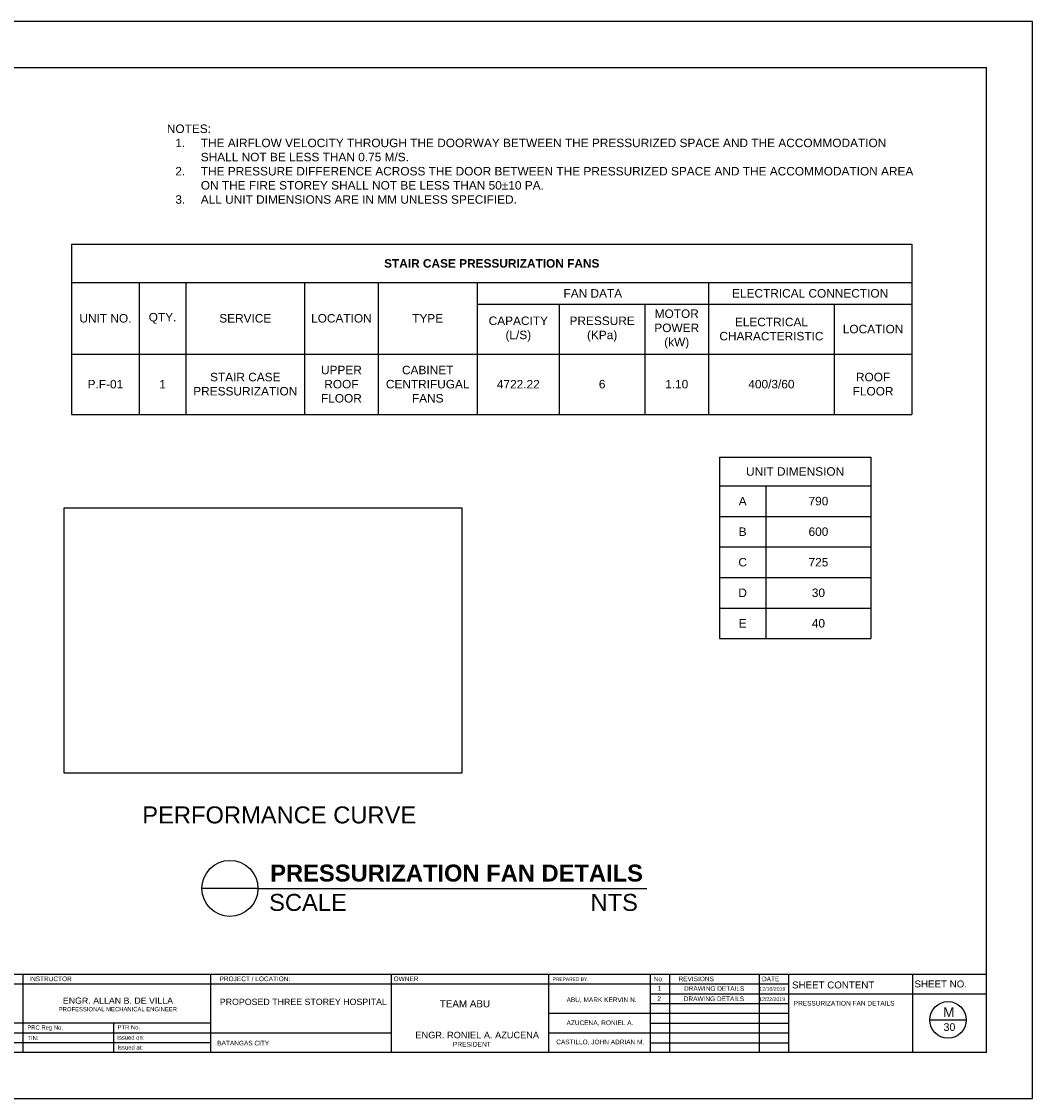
# Model space of a CAD drawing. Header units: inches. Extents: x 65.9 to 83.8, y 20.5 to 33.2.
# Tile 2 of 2: x 71.9 to 83.8, y 20.5 to 33.2. Entities that reach past the tile are written whole.
import ezdxf

# ---------------------------------------------------------------- set-up
doc = ezdxf.new("R2010")
doc.units = ezdxf.units.IN
doc.header["$MEASUREMENT"] = 0
doc.layers.add('.1', color=1, linetype='Continuous')
doc.layers.add('template', color=7, linetype='Continuous')
doc.styles.add('arial', font='arial.ttf')
picture_1 = doc.add_image_def('image1.png', size_in_pixel=(843, 562))

# ---------------------------------------------------------------- blocks, each defined once
blk = doc.blocks.new('*T1')
at = {"color": 0, "linetype": 'ByBlock', "lineweight": -2, "transparency": 16777216}
for p, q in [((0, 0), (1.785, 0)), ((0, 0), (0, -2.138)), ((1.785, 0), (1.785, -2.138)), ((0, -0.338), (1.785, -0.338)), ((0.549, -0.338), (0.549, -2.138)), ((0, -0.698), (1.785, -0.698)), ((0, -1.058), (1.785, -1.058)), ((0, -1.418), (1.785, -1.418)), ((0, -1.778), (1.785, -1.778)), ((0, -2.138), (1.785, -2.138))]:
    blk.add_line(p, q, dxfattribs=at)
at = {"color": 0, "transparency": 16777216, "char_height": 0.1, "attachment_point": 5, "style": 'arial'}
for s, insert, width in [('UNIT DIMENSION', (0.892, -0.169), 1.66459), ('A', (0.274, -0.518), 0.42869), ('790', (1.167, -0.518), 1.1159), ('B', (0.274, -0.878), 0.42869), ('600', (1.167, -0.878), 1.1159), ('C', (0.274, -1.238), 0.42869), ('725', (1.167, -1.238), 1.1159), ('D', (0.274, -1.598), 0.42869), ('30', (1.167, -1.598), 1.1159), ('E', (0.274, -1.958), 0.42869), ('40', (1.167, -1.958), 1.1159)]:
    blk.add_mtext(s, dxfattribs=dict(at, insert=insert, width=width))
blk = doc.blocks.new('*T2')
at = {"color": 0, "linetype": 'ByBlock', "lineweight": -2, "transparency": 16777216}
for p, q in [((0, 0), (9.901, 0)), ((0, 0), (0, -2.005)), ((9.901, 0), (9.901, -2.005)), ((0, -0.453), (9.901, -0.453)), ((0.796, -0.453), (0.796, -2.005)), ((1.346, -0.453), (1.346, -2.005)), ((2.746, -0.453), (2.746, -2.005)), ((3.612, -0.453), (3.612, -2.005)), ((4.78, -0.453), (4.78, -2.005)), ((7.505, -0.453), (7.505, -2.005)), ((4.78, -0.707), (9.901, -0.707)), ((5.747, -0.707), (5.747, -2.005)), ((6.756, -0.707), (6.756, -2.005)), ((8.988, -0.707), (8.988, -2.005)), ((0, -1.295), (9.901, -1.295)), ((0, -2.005), (9.901, -2.005))]:
    blk.add_line(p, q, dxfattribs=at)
at = {"color": 0, "transparency": 16777216, "char_height": 0.1, "attachment_point": 5, "style": 'arial'}
for s, insert, width in [('{\\fArial|b1|i0|c0|p34;STAIR CASE PRESSURIZATION FANS}', (4.951, -0.227), 9.78134), ('FAN DATA', (6.142, -0.58), 2.60573), ('ELECTRICAL CONNECTION', (8.703, -0.58), 2.27599), ('UNIT NO.', (0.398, -0.874), 0.67607), ('QTY.', (1.071, -0.874), 0.43024), ('SERVICE', (2.046, -0.874), 1.2795), ('LOCATION', (3.179, -0.874), 0.74639), ('TYPE', (4.196, -0.874), 1.04743), ('CAPACITY (L/S)', (5.264, -1.001), 0.84784), ('PRESSURE (KPa)', (6.252, -1.001), 0.88851), ('MOTOR POWER (kW)', (7.131, -1.001), 0.62938), ('ELECTRICAL CHARACTERISTIC', (8.247, -1.001), 1.36282), ('LOCATION', (9.445, -1.001), 0.79317), ('STAIR CASE PRESSURIZATION', (2.046, -1.65), 1.2795), ('UPPER ROOF FLOOR', (3.179, -1.65), 0.74639), ('CABINET CENTRIFUGAL FANS', (4.196, -1.65), 1.04743), ('ROOF FLOOR', (9.445, -1.65), 0.79317), ('P.F-01', (0.398, -1.65), 0.67607), ('1', (1.071, -1.65), 0.43024), ('4722.22', (5.264, -1.65), 0.84784), ('6', (6.252, -1.65), 0.88851), ('1.10', (7.131, -1.65), 0.62938), ('400/3/60', (8.247, -1.65), 1.36282)]:
    blk.add_mtext(s, dxfattribs=dict(at, insert=insert, width=width))

msp = doc.modelspace()

# ---------------------------------------------------------------- linework, layer by layer
at = {"layer": '.1', "color": 0}
msp.add_line((83.823, 33.223), (65.928, 33.223), dxfattribs=at)
for q in [(74.035, 23.009), (79.278, 23.009)]:
    msp.add_line((74.696, 23.009), q)
msp.add_circle((74.365, 23.009), 0.33)
at = {"layer": 'template'}
for p, q in [((83.823, 20.534), (83.823, 33.223)), ((67.012, 21.999), (83.281, 21.999)), ((71.926, 21.999), (71.926, 21.076)), ((71.926, 21.999), (71.926, 21.076)), ((74.141, 21.076), (74.141, 21.999)), ((76.264, 21.999), (76.264, 21.076)), ((78.121, 21.999), (78.121, 21.076)), ((79.316, 21.999), (79.316, 21.076)), ((79.547, 21.999), (79.547, 21.076)), ((80.604, 21.999), (80.604, 21.076)), ((80.95, 21.999), (80.95, 21.076)), ((82.409, 21.999), (82.409, 21.076)), ((69.869, 21.884), (80.066, 21.884)), ((79.749, 21.884), (80.95, 21.884)), ((79.316, 21.768), (81.256, 21.768)), ((80.65, 21.768), (83.281, 21.768)), ((79.316, 21.653), (80.95, 21.653)), ((78.121, 21.538), (80.066, 21.538)), ((79.749, 21.538), (80.95, 21.538)), ((82.611, 21.459), (83.044, 21.459)), ((69.869, 21.424), (74.141, 21.424)), ((72.993, 21.424), (72.993, 21.076)), ((79.316, 21.422), (80.95, 21.422)), ((69.869, 21.308), (76.264, 21.308)), ((69.869, 21.192), (74.141, 21.192)), ((71.926, 21.192), (73.788, 21.192)), ((78.121, 21.307), (80.066, 21.307)), ((79.749, 21.307), (80.95, 21.307)), ((79.316, 21.191), (80.95, 21.191)), ((65.928, 20.534), (83.823, 20.534))]:
    msp.add_line(p, q, dxfattribs=at)
at = {"layer": 'template', "linetype": 'Continuous', "ltscale": 0.5}
msp.add_line((71.926, 21.999), (71.926, 21.076), dxfattribs=at)
at = {"layer": 'template', "linetype": 'Continuous', "const_width": 0.0154}
msp.add_lwpolyline([(67.012, 21.076), (83.281, 21.076), (83.281, 32.681), (67.012, 32.681)], close=True, dxfattribs=at)
at = {"layer": 'template'}
msp.add_circle((82.828, 21.459), 0.216, dxfattribs=at)

# ---------------------------------------------------------------- block references
for name, p in [('*T2', (72.5, 30.6)), ('*T1', (80.134, 28.09))]:
    msp.add_blockref(name, p)

# ---------------------------------------------------------------- texts
at = {"attachment_point": 1, "style": 'arial'}
for s, width, insert, char_height in [('NOTES:\\P\\pxi-3,l4,t4;1.^ITHE AIRFLOW VELOCITY THROUGH THE DOORWAY BETWEEN THE PRESSURIZED SPACE AND THE ACCOMMODATION SHALL NOT BE LESS THAN 0.75 M/S.\\P2.^ITHE PRESSURE DIFFERENCE ACROSS THE DOOR BETWEEN THE PRESSURIZED SPACE AND THE ACCOMMODATION AREA ON THE FIRE STOREY SHALL NOT BE LESS THAN 50±10 PA.\\P3.^IALL UNIT DIMENSIONS ARE IN MM UNLESS SPECIFIED.', 8.78566, (73.622, 32.01), 0.1), ('PERFORMANCE CURVE', 3.57308, (73.332, 23.975), 0.2), ('{\\fArial|b1|i0|c0|p34;PRESSURIZATION FAN DETAILS}', 5.5499, (74.84, 23.29), 0.2), ('\\pxt21;SCALE                                     NTS', 5.04456, (74.827, 22.944), 0.2)]:
    msp.add_mtext_dynamic_manual_height_columns(s, width=width, gutter_width=1, heights=[0], dxfattribs=dict(at, insert=insert, char_height=char_height))
at = {"layer": 'template', "style": 'arial'}
for s, height, p in [('INSTRUCTOR', 0.0548, (72, 21.916)), ('PROJECT / LOCATION:', 0.0548, (74.243, 21.916)), ('PROJECT / LOCATION:', 0.0548, (74.243, 21.916)), ('PROJECT / LOCATION:', 0.0548, (74.243, 21.916)), ('OWNER', 0.0548, (76.294, 21.916)), ('PREPARED BY: ', 0.0411, (78.168, 21.919)), ('No.', 0.0548, (79.359, 21.915)), ('REVISIONS', 0.0548, (79.652, 21.915)), ('DATE', 0.0548, (80.636, 21.915)), ('1', 0.0548, (79.406, 21.803)), ('DRAWING DETAILS', 0.0548, (79.717, 21.802)), ('12/10/2019', 0.0438, (80.605, 21.803)), ('SHEET CONTENT', 0.08221, (80.99, 21.83)), ('SHEET NO.', 0.0822, (82.433, 21.842)), ('ENGR. ALLAN B. DE VILLA', 0.07437, (72.396, 21.649)), ('PROPOSED THREE STOREY HOSPITAL', 0.07437, (74.246, 21.635)), ('ABU, MARK KERVIN N.', 0.0548, (78.333, 21.669)), ('2', 0.0548, (79.403, 21.682)), ('DRAWING DETAILS', 0.0548, (79.714, 21.681)), ('12/22/2019', 0.0438, (80.602, 21.682)), ('PROFESSIONAL MECHANICAL ENGINEER', 0.04958, (72.348, 21.561)), ('TEAM ABU', 0.0829, (76.839, 21.608)), ('PRESSURIZATION FAN DETAILS', 0.0548, (81.01, 21.628)), ('M', 0.113, (82.772, 21.493)), ('AZUCENA, RONIEL A.', 0.0548, (78.333, 21.398)), ('PRC Reg No.', 0.04958, (71.978, 21.345)), ('PTR No.', 0.0496, (73.041, 21.347)), ('ENGR. RONIEL A. AZUCENA', 0.07758, (76.551, 21.242)), ('30', 0.09, (82.775, 21.33)), ('TIN:', 0.0496, (71.978, 21.222)), ('Issued on:', 0.0496, (73.037, 21.226)), ('BATANGAS CITY', 0.0548, (74.216, 21.159)), ('PRESIDENT', 0.0559, (76.993, 21.144)), ('CASTILLO, JOHN ADRIAN M.', 0.0548, (78.211, 21.172)), ('Issued at:', 0.0496, (73.04, 21.11))]:
    msp.add_text(s, height=height, dxfattribs=at).set_placement(p)

# ---------------------------------------------------------------- pictures from other files: only their frames are drawn
image = msp.add_image(picture_1, insert=(72.41, 24.366), size_in_units=(4.69, 3.127))
image.dxf.flags = 7

doc.saveas('drawing.dxf')
